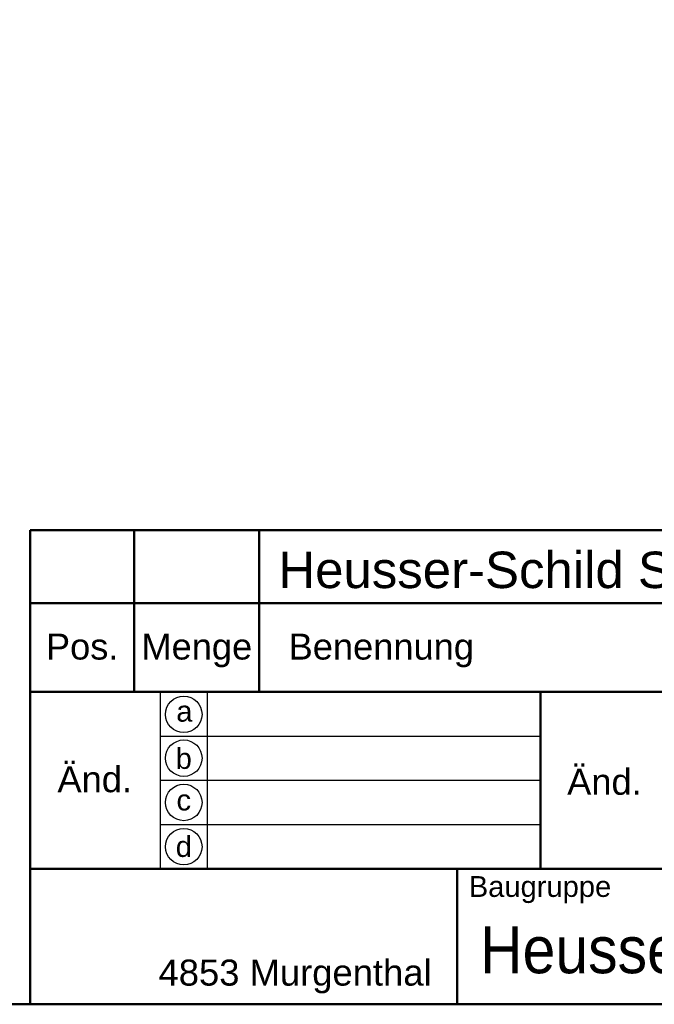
# Model space of a CAD drawing. Header units: millimetres. Extents: x 20 to 833, y 20 to 574.
# Tile 8 of 15: x 438 to 560, y 20 to 209. Entities that reach past the tile are written whole.
import ezdxf
from ezdxf.enums import TextEntityAlignment as Align

# ---------------------------------------------------------------- set-up
doc = ezdxf.new("R2010")
doc.units = ezdxf.units.MM
doc.header["$LTSCALE"] = 2
for name, color, linetype, lineweight in [('Skizziergeometrie(DIN)', 7, 'Continuous', 50), ('Skizzierlinie(DIN)', 7, 'Continuous', 25), ('Symbole(DIN)', 7, 'Continuous', 25)]:
    doc.layers.add(name, color=color, linetype=linetype, lineweight=lineweight)
doc.styles.add('Aktuell-DIN', font='arial.ttf')
doc.styles.add('Textstil10', font='arial.ttf')
doc.styles.add('Textstil41', font='arial.ttf', dxfattribs={"width": 0.8})
doc.styles.add('Textstil83', font='arial.ttf', dxfattribs={"width": 0.8})

# ---------------------------------------------------------------- blocks, each defined once
blk = doc.blocks.new('Ränder Standardrahmen')
at = {"layer": 'Skizziergeometrie(DIN)', "flags": 128}
blk.add_lwpolyline([(10, 10), (10, 287), (410, 287), (410, 10), (10, 10)], dxfattribs=at)
blk = doc.blocks.new('Schriftfelder Heusser')
at = {"layer": 'Skizziergeometrie(DIN)'}
for p, q in [((101, 229.917), (101, 236.917)), ((101, 236.917), (291, 236.917)), ((111, 229.917), (111, 236.917)), ((123, 229.917), (123, 236.917)), ((101, 191.417), (101, 229.917)), ((101, 229.917), (291, 229.917)), ((111, 229.917), (111, 221.417)), ((123, 229.917), (123, 221.417)), ((101, 221.417), (291, 221.417)), ((150, 221.417), (150, 204.417)), ((101, 204.417), (291, 204.417)), ((142, 204.417), (142, 191.417)), ((291, 191.417), (101, 191.417))]:
    blk.add_line(p, q, dxfattribs=at)
at = {"layer": 'Skizzierlinie(DIN)'}
for p, q in [((113.5, 221.417), (113.5, 204.417)), ((118, 221.417), (118, 204.417)), ((113.5, 217.167), (150, 217.167)), ((113.5, 212.917), (150, 212.917)), ((113.5, 208.667), (150, 208.667))]:
    blk.add_line(p, q, dxfattribs=at)
for centre in [(115.75, 219.25), (115.75, 215.042), (115.75, 210.792), (115.75, 206.542)]:
    blk.add_circle(centre, 1.75, dxfattribs=at)
at = {"layer": 'Symbole(DIN)', "color": 179, "true_color": 0x262659, "style": 'Aktuell-DIN'}
for s, insert, char_height, attachment_point in [('Pos.', (106, 227), 2.4892, 2), ('Menge', (117, 227), 2.4892, 2), ('Benennung', (125.812, 225.376), 2.4892, 4), ('\\fArial|b0|i0;a', (115.807, 219.533), 2, 5), ('\\fArial|b0|i0;b', (115.75, 215), 2, 5), ('\\fArial|b0|i0;c', (115.75, 211.009), 2, 5), ('\\fArial|b0|i0;d', (115.755, 206.548), 2, 5), ('\\fArial|b0|i0;\\H2.0000;Baugruppe', (143.103, 203.726), 2, 1), ('\\fArial|b0|i0;\\H2.5000;4853 Murgenthal', (113.326, 192.456), 2.5, 7)]:
    blk.add_mtext(s, dxfattribs=dict(at, insert=insert, char_height=char_height, attachment_point=attachment_point))
at = {"layer": 'Symbole(DIN)', "color": 179, "true_color": 0x262659, "char_height": 2.4892, "width": 12.3494, "attachment_point": 5, "style": 'Aktuell-DIN'}
for insert in [(107.206, 213.004), (156.124, 212.759)]:
    blk.add_mtext('Änd.', dxfattribs=dict(at, insert=insert))
at = {"layer": 'Symbole(DIN)', "color": 7, "insert": (144.18, 196.617), "char_height": 4.5, "width": 90.17997, "attachment_point": 4, "style": 'Aktuell-DIN'}
blk.add_mtext('\\fArial|b0|i0;\\W0.90;\\H4.5000;Heusser-Schild Serie 1  EN179 ', dxfattribs=at)
at = {"layer": 'Symbole(DIN)', "color": 179, "true_color": 0x262659, "style": 'Textstil10'}
blk.add_attdef('ERSTELLUNGSDATUM_001', (217.042, 218.291), '', height=2, dxfattribs=at)
at = {"layer": 'Symbole(DIN)', "color": 179, "true_color": 0x262659}
for tag, height, style, p in [('AUTOR', 2.489, 'Aktuell-DIN', (240.035, 219.263)), ('KONTROLLDATUM', 2, 'Textstil10', (217.417, 215.038)), ('KONTROLLIERT_VON', 2, 'Textstil10', (239.981, 215.054))]:
    blk.add_attdef(tag, text='', height=height, dxfattribs=dict(at, style=style)).set_placement(p, align=Align.MIDDLE_LEFT)
at = {"layer": 'Symbole(DIN)', "color": 7, "style": 'Textstil83', "width": 0.8}
blk.add_attdef('Anfänglicher_Ansichtsmaßstab_001', (281.568, 213.345), '', height=2.3, dxfattribs=at)
at = {"layer": 'Symbole(DIN)', "color": 179, "true_color": 0x262659, "style": 'Textstil10'}
blk.add_attdef('PROJEKT', text='', height=2, dxfattribs=at).set_placement((217.773, 209.719), align=Align.BOTTOM_LEFT)
at = {"layer": 'Symbole(DIN)', "color": 7, "style": 'Textstil41', "width": 0.8}
blk.add_attdef('STATUS', text='', height=5, dxfattribs=at).set_placement((284.526, 195.865), align=Align.MIDDLE_CENTER)

msp = doc.modelspace()

# ---------------------------------------------------------------- block references
at = {"xscale": 2, "yscale": 2, "zscale": 2}
for name, p in [('Ränder Standardrahmen', (0, 0)), ('Schriftfelder Heusser', (238, -362.833))]:
    msp.add_blockref(name, p, dxfattribs=at)

# ---------------------------------------------------------------- texts
at = {"layer": 'Symbole(DIN)', "color": 7, "insert": (487.659, 106.906), "char_height": 7, "width": 119.56555, "attachment_point": 1, "style": 'Aktuell-DIN'}
msp.add_mtext('{\\fArial|b0|i0;\\H7.0000;Heusser-Schild S1.0.D4.0R}', dxfattribs=at)

doc.saveas('drawing.dxf')
